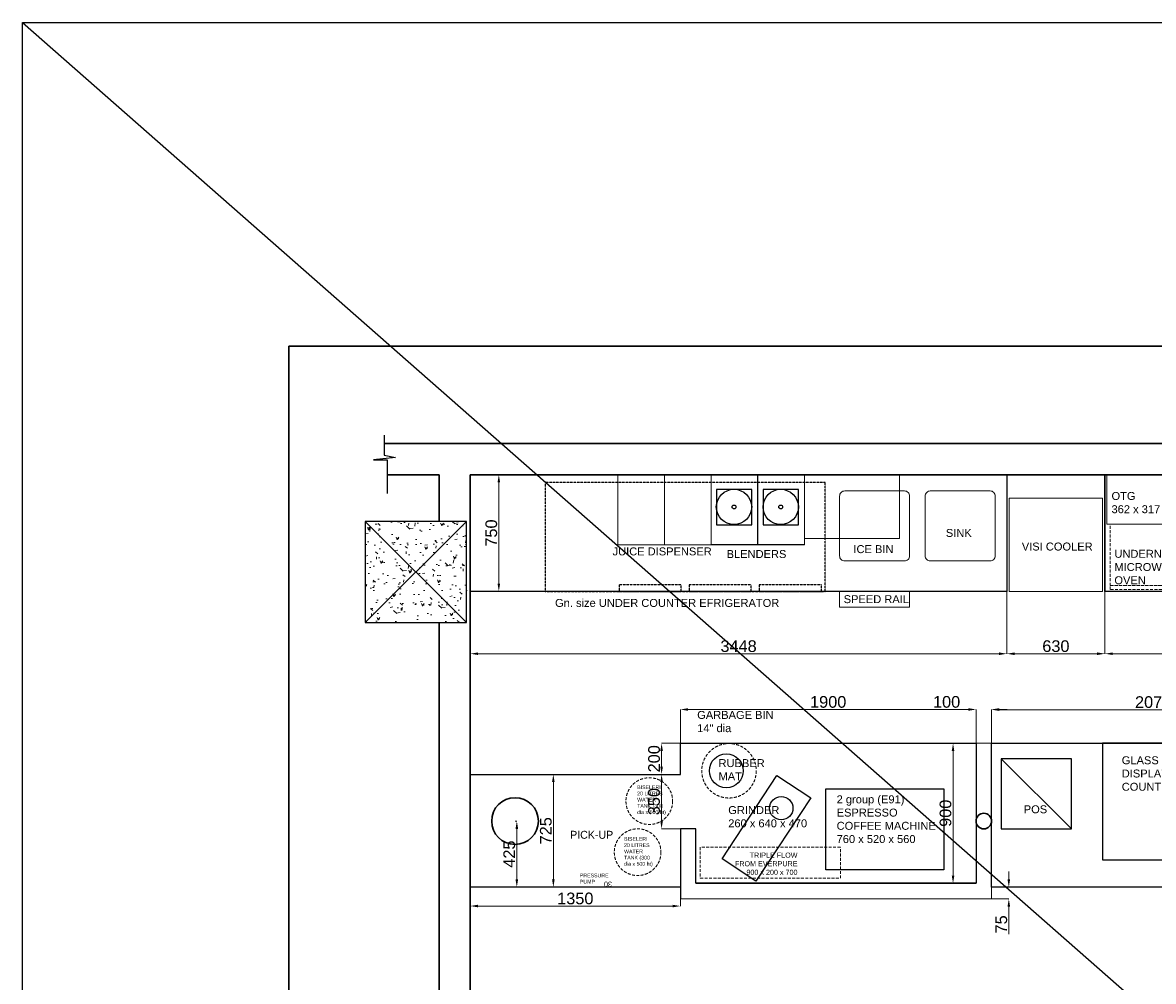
# Model space of a CAD drawing. Header units: millimetres. Extents: x 3351592 to 3400404, y -498420 to -470360.
# Tile 40 of 43: x 3375571 to 3382837, y -482758 to -476599. Entities that reach past the tile are written whole.
import ezdxf

# ---------------------------------------------------------------- set-up
doc = ezdxf.new("R2010")
doc.units = ezdxf.units.MM
doc.header["$LTSCALE"] = 3
doc.header["$MEASUREMENT"] = 0
doc.header["$PDMODE"] = 3
doc.header["$PDSIZE"] = -1
doc.linetypes.add('DASHED2', pattern=[0.375, 0.25, -0.125])
doc.linetypes.add('HIDDEN', pattern=[0.375, 0.25, -0.125])
doc.layers.get('0').update_dxf_attribs({"linetype": 'CONTINUOUS'})
doc.layers.get('Defpoints').update_dxf_attribs({"linetype": 'CONTINUOUS'})
for name, color, linetype in [('A-ANNO-DIMS-30', 7, 'CONTINUOUS'), ('dim', 5, 'CONTINUOUS'), ('EQ', 7, 'CONTINUOUS'), ('Equipment', 5, 'CONTINUOUS'), ('Equipment Name', 7, 'CONTINUOUS')]:
    doc.layers.add(name, color=color, linetype=linetype)
for name, color, linetype, lineweight in [('bhs-3', 1, 'CONTINUOUS', 15), ('CGD_00$0$S-ANNO-PATT', 8, 'CONTINUOUS', 9), ('furniture', 7, 'CONTINUOUS', 20)]:
    doc.layers.add(name, color=color, linetype=linetype, lineweight=lineweight)
doc.styles.add('Arial', font='arial.ttf')
doc.styles.get("Standard").update_dxf_attribs({"font": 'arial.ttf'})
doc.dimstyles.new('STANDARD$0', dxfattribs={"dimtxt": 120, "dimasz": 50, "dimexe": 1.25, "dimexo": 0.625, "dimtad": 1, "dimdec": 0, "dimzin": 9, "dimdsep": 46, "dimtxsty": 'Standard', "dimblk": 'ARCHTICK', "dimcen": 2.5, "dimclrt": 7, "dimadec": 0, "dimazin": 0, "dimtfac": 1, "dimtdec": 0, "dimtmove": 0, "dimatfit": 3, "dimfxl": 0, "dimtolj": 1, "dimtzin": 0, "dimarcsym": 0})

# ---------------------------------------------------------------- blocks, each defined once
blk = doc.blocks.new('INF08D Counter')
at = {"color": 252}
for p, q in [((1139136.6, -224680.7), (1139886.6, -224680.7)), ((1139136.6, -225310.7), (1139886.6, -225310.7)), ((1141761.6, -227308.8), (1141761.6, -225508.8)), ((1139586.6, -226610.7), (1139586.6, -227210.7)), ((1139586.6, -226610.7), (1139586.6, -227210.7)), ((1141411.6, -227408.8), (1141861.6, -227408.8))]:
    blk.add_line(p, q, dxfattribs=at)
for points in [[(1139886.6, -220943.9), (1139886.6, -221933.8), (1139386.6, -221933.8), (1139386.6, -222683.8), (1139886.6, -222683.8), (1139886.6, -224680.7), (1139136.6, -224680.7), (1139136.6, -220943.9), (1139886.6, -220943.9)], [(1140861.6, -225508.8), (1141761.6, -225508.8), (1141761.6, -227308.8), (1141411.6, -227308.8), (1141411.6, -227408.8), (1141786.6, -227408.8), (1141786.6, -228758.8), (1141061.6, -228758.8), (1141061.6, -227408.8), (1140861.6, -227408.8), (1140861.6, -225508.8), (1141761.6, -225508.8)]]:
    blk.add_lwpolyline(points, dxfattribs=at)
for points in [[(1140861.6, -223332.8), (1141786.6, -223332.8), (1141786.6, -225408.8), (1140861.6, -225408.8)], [(1139136.6, -225310.7), (1139886.6, -225310.7), (1139886.6, -228758.8), (1139136.6, -228758.8)]]:
    blk.add_lwpolyline(points, close=True, dxfattribs=at)
at = {"layer": 'bhs-3', "color": 252}
for p, q in [((1141411.6, -227308.8), (1141411.6, -227408.8)), ((1141411.6, -227308.8), (1141761.6, -227308.8)), ((1141786.6, -228758.8), (1141061.6, -228758.8)), ((1141786.6, -228758.8), (1141061.6, -228758.8))]:
    blk.add_line(p, q, dxfattribs=at)
at = {"layer": 'bhs-3', "color": 252, "lineweight": 30}
blk.add_line((1141061.6, -228758.8), (1141011.6, -228758.8), dxfattribs=at)
blk.add_line((1141061.6, -228758.8), (1141011.6, -228758.8), dxfattribs=at)
at = {"layer": 'EQ', "color": 252}
blk.add_line((1139586.6, -226910.7), (1139136.6, -226910.7), dxfattribs=at)
blk.add_line((1139586.6, -226910.7), (1139136.6, -226910.7), dxfattribs=at)
for points in [[(1139231.4, -226649.4), (1139231.4, -226876.4), (1139458.4, -226876.4), (1139458.4, -226649.4)], [(1139231.4, -226949.4), (1139231.4, -227176.4), (1139458.4, -227176.4), (1139458.4, -226949.4)], [(1139231.4, -226949.4), (1139231.4, -227176.4), (1139458.4, -227176.4), (1139458.4, -226949.4)]]:
    blk.add_lwpolyline(points, close=True, dxfattribs=at)
for centre, radius in [((1139344, -226764.1), 113.6), ((1139344, -226764.1), 12.1), ((1139344, -227064.1), 113.6), ((1139344, -227064.1), 113.6), ((1139344, -227064.1), 12.1), ((1141038.7, -227113.5), 108.7), ((1141038.7, -227113.5), 108.7)]:
    blk.add_circle(centre, radius, dxfattribs=at)
at = {"layer": 'Equipment', "color": 252}
blk.add_line((1141411.5, -224896.4), (1140961.5, -225346.4), dxfattribs=at)
for points in [[(1140861.6, -224045.8), (1140861.6, -224695.8), (1141611.6, -224695.8), (1141611.6, -224045.8)], [(1141411.5, -225346.4), (1141411.5, -224896.4), (1140961.5, -224896.4), (1140961.5, -225346.4)], [(1141154.8, -226474.7), (1141154.8, -225714.7), (1141674.8, -225714.7), (1141674.8, -226474.7)], [(1141746.8, -226923.3), (1141603.8, -227140.5), (1141069.3, -226788.5), (1141212.2, -226571.4)]]:
    blk.add_lwpolyline(points, close=True, dxfattribs=at)
at = {"layer": 'Equipment', "color": 252, "linetype": 'DASHED2', "lineweight": 5, "ltscale": 25}
for points in [[(1139454.3, -224646.9), (1139454.3, -224146.9), (1139849.3, -224146.9), (1139849.3, -224646.9)], [(1139849.3, -224646.9), (1139849.3, -224146.9), (1139874.3, -224146.9), (1139874.3, -224646.9)], [(1141729.4, -227280.6), (1141729.4, -226380.6), (1141529.4, -226380.6), (1141529.4, -227280.6)]]:
    blk.add_lwpolyline(points, close=True, dxfattribs=at)
at = {"layer": 'Equipment', "color": 252, "linetype": 'Continuous', "lineweight": 5, "ltscale": 25}
for points in [[(1139453.6, -224667.9), (1139136.6, -224667.9), (1139136.6, -224305.9), (1139453.6, -224305.9)], [(1139886.5, -224695.7), (1139886.5, -225295.7), (1139286.5, -225295.7), (1139286.5, -224695.7)], [(1139986.6, -225935.7), (1139986.6, -226385.7), (1139886.6, -226385.7), (1139886.6, -225935.7)], [(1139586.6, -227210.7), (1139586.6, -227510.7), (1139136.6, -227510.7), (1139136.6, -227210.7)], [(1139586.6, -227210.7), (1139586.6, -227510.7), (1139136.6, -227510.7), (1139136.6, -227210.7)], [(1139586.6, -227510.7), (1139586.6, -227810.7), (1139136.6, -227810.7), (1139136.6, -227510.7)], [(1139586.6, -227510.7), (1139586.6, -227810.7), (1139136.6, -227810.7), (1139136.6, -227510.7)]]:
    blk.add_lwpolyline(points, close=True, dxfattribs=at)
for points in [[(1139690.8, -225418.7), (1139690.8, -225802.7, -0.414214), (1139657.8, -225835.7), (1139273.8, -225835.7, -0.414214), (1139240.8, -225802.7), (1139240.8, -225418.7, -0.414214), (1139273.8, -225385.7), (1139657.8, -225385.7, -0.414214)], [(1139690.8, -225968.7), (1139690.8, -226352.7, -0.414214), (1139657.8, -226385.7), (1139273.8, -226385.7, -0.414214), (1139240.8, -226352.7), (1139240.8, -225968.7, -0.414214), (1139273.8, -225935.7), (1139657.8, -225935.7, -0.414214)]]:
    blk.add_lwpolyline(points, format="xyb", close=True, dxfattribs=at)
at = {"layer": 'Equipment', "color": 252, "linetype": 'HIDDEN'}
for points in [[(1139886.6, -228277.8), (1139886.6, -226477.8), (1139186.6, -226477.8), (1139186.6, -228277.8)], [(1139886.6, -226502.8), (1139844.6, -226502.8), (1139844.6, -226902.8), (1139886.6, -226902.8)], [(1139886.6, -226952.8), (1139844.6, -226952.8), (1139844.6, -227352.8), (1139886.6, -227352.8)], [(1139886.6, -227402.8), (1139844.6, -227402.8), (1139844.6, -227802.8), (1139886.6, -227802.8)]]:
    blk.add_lwpolyline(points, close=True, dxfattribs=at)
at = {"layer": 'Equipment', "color": 252}
blk.add_circle((1141279.1, -226760.2), 75, dxfattribs=at)
blk.add_circle((1141279.1, -226760.2), 75, dxfattribs=at)
at = {"layer": 'Equipment', "color": 252, "linetype": 'DASHED2', "lineweight": 5, "ltscale": 25}
for centre, radius in [((1141038.7, -227096.2), 175), ((1141038.7, -227096.2), 175), ((1141233.6, -227608.5), 150), ((1141561.7, -227683.4), 150)]:
    blk.add_circle(centre, radius, dxfattribs=at)
at = {"layer": 'furniture', "color": 252}
for p, q in [((1139886.6, -222683.8), (1139886.6, -224680.7)), ((1139886.6, -222683.8), (1139886.6, -224680.7)), ((1139886.6, -222683.8), (1139886.6, -224680.7)), ((1140861.6, -225408.8), (1140861.6, -223332.8)), ((1140861.6, -225408.8), (1140861.6, -223332.8)), ((1141786.6, -223332.8), (1141786.6, -225408.8)), ((1141786.6, -223332.8), (1141786.6, -225408.8)), ((1139886.6, -225310.7), (1139886.6, -228758.8)), ((1139886.6, -225310.7), (1139886.6, -228758.8)), ((1139886.6, -225310.7), (1139886.6, -228758.8)), ((1141836.6, -225408.8), (1140861.6, -225408.8)), ((1141786.6, -225408.8), (1140861.6, -225408.8)), ((1140861.6, -225508.8), (1140861.6, -225408.8)), ((1140861.6, -227408.8), (1140861.6, -225508.8)), ((1140861.6, -225508.8), (1141761.6, -225508.8)), ((1141061.6, -227408.8), (1140861.6, -227408.8)), ((1141061.6, -228758.8), (1141061.6, -227408.8)), ((1141786.6, -227408.8), (1141786.6, -228758.8))]:
    blk.add_line(p, q, dxfattribs=at)
blk.add_lwpolyline([(1141861.6, -225408.8), (1140861.6, -225408.8), (1140861.6, -225508.8), (1141761.6, -225508.8), (1141761.6, -227308.8), (1141411.6, -227308.8), (1141411.6, -227408.8), (1141861.6, -227408.8), (1141861.6, -225408.8)], dxfattribs=at)
for points in [[(1139545.8, -226610.7), (1139545.8, -226000.7), (1139136.6, -226000.7), (1139136.6, -226610.7)], [(1139586.6, -227210.7), (1139586.6, -226610.7), (1139136.6, -226610.7), (1139136.6, -227210.7)], [(1139586.6, -227210.7), (1139586.6, -226610.7), (1139136.6, -226610.7), (1139136.6, -227210.7)]]:
    blk.add_lwpolyline(points, close=True, dxfattribs=at)
at = {"layer": 'furniture', "color": 252, "lineweight": 30}
for centre, radius in [((1141361.6, -225458.8), 50), ((1141361.6, -228471.3), 150)]:
    blk.add_circle(centre, radius, dxfattribs=at)
at = {"layer": 'Equipment Name', "color": 252, "linetype": 'Continuous', "lineweight": 5, "ltscale": 25}
for s, insert, char_height, width, attachment_point, rotation in [('GLASS DISPLAY COUNTER', (1141167.5, -224572.4), 51, 528.62, 7, 90), ('OTG\\P362 x 317 x 203', (1139384.6, -224638.2), 51, 528.62, 7, 90), ('UNDERNEATH MICROWAVE\\POVEN', (1139841, -224619.7), 51, 528.62, 7, 90), ('VISI COOLER', (1139624.4, -225214.7), 51, 528.62, 7, 90), ('POS', (1141312.3, -225202.1), 51, 528.62, 7, 90), ('SINK', (1139536.9, -225702.7), 51, 654.681, 7, 90), ('2 group (E91)\\PESPRESSO COFFEE MACHINE\\P760 x 520 x 560', (1141503.4, -226404.6), 51, 654.681, 7, 90), ('SPEED RAIL', (1139962.5, -226359.4), 51, 654.681, 7, 90), ('ICE BIN', (1139641.1, -226296.7), 51, 654.681, 7, 90), ('GRINDER\\P260 x 640 x 470', (1141402.4, -227101.1), 51, 528.62, 7, 90), ('TRIPLE FLOW FROM EVERPURE\\P900 x 200 x 700', (1141707.7, -226656.1), 33, 420.939, 9, 90), ('TRIPLE FLOW FROM EVERPURE\\P900 x 200 x 700', (1141707.7, -226656.1), 33, 420.939, 9, 90), ('BLENDERS', (1139672.6, -227111.6), 51, 654.681, 7, 90), ('Gn. size UNDER COUNTER EFRIGERATOR', (1139986.6, -228213.8), 51, 1828.153, 7, 90), ('GARBAGE BIN 14" dia', (1140791.1, -227300.7), 51, 528.62, 7, 90), ('RUBBER MAT', (1141099.9, -227163.6), 51, 311.299, 7, 90), ('JUICE DISPENSER', (1139655.8, -227844.4), 51, 654.681, 7, 90), ('BISELERI 20 LITRES WATER TANK (300 dia x 500 ht)', (1141132.4, -227686.4), 24, 185.109, 1, 90), ('BISELERI 20 LITRES WATER TANK (300 dia x 500 ht)', (1141464.5, -227770.5), 24, 185.109, 1, 90), ('{\\fSuperFrench|b0|i0|c2|p2;PICK-UP}', (1141424.4, -228117.1), 51, 265.382, 1, 90), ('30', (1141783.7, -227848.4, 0), 33, 273.405, 1, 270), ('PRESSURE PUMP', (1141699, -228054.5), 24, 185.109, 1, 90)]:
    blk.add_mtext(s, dxfattribs=dict(at, insert=insert, char_height=char_height, width=width, attachment_point=attachment_point, rotation=rotation))
blk = doc.blocks.new('*D120')
at = {"color": 0, "lineweight": 0}
for p, q in [((3382525.3, -480253.5), (3382525.3, -480653.8)), ((3384522.2, -480253.5), (3384522.2, -480653.8)), ((3384472.2, -480653.6), (3382575.3, -480653.6))]:
    blk.add_line(p, q, dxfattribs=at)
at = {"color": 0}
for points in [[(3382575.3, -480645.2), (3382575.3, -480661.9), (3382525.3, -480653.6)], [(3384472.2, -480645.2), (3384472.2, -480661.9), (3384522.2, -480653.6)]]:
    blk.add_solid(points, dxfattribs=at)
at = {"layer": 'Defpoints', "color": 0}
for p in [(3382525.3, -480253.4), (3384522.2, -480253.4), (3382525.3, -480653.6)]:
    blk.add_point(p, dxfattribs=at)
at = {"color": 0, "insert": (3383523.7, -480605.3), "char_height": 75, "attachment_point": 5, "style": 'Arial'}
blk.add_mtext('\\A1;1997', dxfattribs=at)
blk = doc.blocks.new('*D122')
at = {"color": 0, "lineweight": 0}
for p, q in [((3381895.3, -480253.5), (3381895.3, -480653.8)), ((3382525.3, -480253.5), (3382525.3, -480653.8)), ((3382475.3, -480653.6), (3381945.3, -480653.6))]:
    blk.add_line(p, q, dxfattribs=at)
at = {"color": 0}
for points in [[(3381945.3, -480645.2), (3381945.3, -480661.9), (3381895.3, -480653.6)], [(3382475.3, -480645.2), (3382475.3, -480661.9), (3382525.3, -480653.6)]]:
    blk.add_solid(points, dxfattribs=at)
at = {"layer": 'Defpoints', "color": 0}
for p in [(3381895.3, -480253.5), (3382525.3, -480253.5), (3381895.3, -480653.6)]:
    blk.add_point(p, dxfattribs=at)
at = {"color": 0, "insert": (3382210.3, -480605.3), "char_height": 75, "attachment_point": 5, "style": 'Arial'}
blk.add_mtext('\\A1;630', dxfattribs=at)
blk = doc.blocks.new('*D123')
at = {"color": 0, "lineweight": 0}
for p, q in [((3378447.2, -480253.5), (3378447.2, -480653.8)), ((3381895.3, -480253.5), (3381895.3, -480653.8)), ((3381845.3, -480653.6), (3378497.2, -480653.6))]:
    blk.add_line(p, q, dxfattribs=at)
at = {"color": 0}
for points in [[(3378497.2, -480645.2), (3378497.2, -480661.9), (3378447.2, -480653.6)], [(3381845.3, -480645.2), (3381845.3, -480661.9), (3381895.3, -480653.6)]]:
    blk.add_solid(points, dxfattribs=at)
at = {"layer": 'Defpoints', "color": 0}
for p in [(3378447.2, -480253.4), (3381895.3, -480253.4), (3378447.2, -480653.6)]:
    blk.add_point(p, dxfattribs=at)
at = {"color": 0, "insert": (3380171.2, -480605.3), "char_height": 75, "attachment_point": 5, "style": 'Arial'}
blk.add_mtext('\\A1;3448', dxfattribs=at)
blk = doc.blocks.new('*D128')
at = {"color": 0, "lineweight": 0}
for p, q in [((3381797.3, -481228.4), (3381797.3, -481012.8)), ((3383823.2, -481013), (3381847.3, -481013)), ((3383873.2, -481228.4), (3383873.2, -481012.8))]:
    blk.add_line(p, q, dxfattribs=at)
at = {"color": 0}
for points in [[(3381847.3, -481004.7), (3381847.3, -481021.3), (3381797.3, -481013)], [(3383823.2, -481004.7), (3383823.2, -481021.3), (3383873.2, -481013)]]:
    blk.add_solid(points, dxfattribs=at)
at = {"layer": 'Defpoints', "color": 0}
for p in [(3381797.3, -481013), (3381797.3, -481228.5), (3383873.2, -481228.4)]:
    blk.add_point(p, dxfattribs=at)
at = {"color": 0, "insert": (3382835.2, -480964.7), "char_height": 75, "attachment_point": 5, "style": 'Arial'}
blk.add_mtext('\\A1;2076', dxfattribs=at)
blk = doc.blocks.new('*D129')
at = {"color": 0, "lineweight": 0}
for p, q in [((3381647.3, -481011.6), (3381418.9, -481011.6)), ((3381697.3, -481229), (3381697.3, -481011.4)), ((3381797.3, -481228.4), (3381797.3, -481011.4)), ((3381847.3, -481011.6), (3381897.3, -481011.6))]:
    blk.add_line(p, q, dxfattribs=at)
at = {"color": 0}
for points in [[(3381647.3, -481003.2), (3381647.3, -481019.9), (3381697.3, -481011.6)], [(3381847.3, -481003.2), (3381847.3, -481019.9), (3381797.3, -481011.6)]]:
    blk.add_solid(points, dxfattribs=at)
at = {"layer": 'Defpoints', "color": 0}
for p in [(3381697.3, -481011.6), (3381697.3, -481229), (3381797.3, -481228.4)]:
    blk.add_point(p, dxfattribs=at)
at = {"color": 0, "insert": (3381508.1, -480963.3), "char_height": 75, "attachment_point": 5, "style": 'Arial'}
blk.add_mtext('\\A1;100', dxfattribs=at)
blk = doc.blocks.new('*D130')
at = {"color": 0, "lineweight": 0}
for p, q in [((3379797.2, -481228.4), (3379797.2, -481011.6)), ((3381647.3, -481011.7), (3379847.2, -481011.7)), ((3381697.3, -481228.4), (3381697.3, -481011.6))]:
    blk.add_line(p, q, dxfattribs=at)
at = {"color": 0}
for points in [[(3379847.2, -481003.4), (3379847.2, -481020.1), (3379797.2, -481011.7)], [(3381647.3, -481003.4), (3381647.3, -481020.1), (3381697.3, -481011.7)]]:
    blk.add_solid(points, dxfattribs=at)
at = {"layer": 'Defpoints', "color": 0}
for p in [(3379797.2, -481011.7), (3379797.2, -481228.4), (3381697.3, -481228.4)]:
    blk.add_point(p, dxfattribs=at)
at = {"color": 0, "insert": (3380747.2, -480963.5), "char_height": 75, "attachment_point": 5, "style": 'Arial'}
blk.add_mtext('\\A1;1900', dxfattribs=at)
blk = doc.blocks.new('*D133')
at = {"color": 0, "lineweight": 0}
for p, q in [((3378447.2, -482128.5), (3378447.2, -482274.5)), ((3379797.2, -482153.5), (3379797.2, -482274.5)), ((3379747.2, -482274.3), (3378497.2, -482274.3))]:
    blk.add_line(p, q, dxfattribs=at)
at = {"color": 0}
for points in [[(3378497.2, -482266), (3378497.2, -482282.6), (3378447.2, -482274.3)], [(3379747.2, -482266), (3379747.2, -482282.6), (3379797.2, -482274.3)]]:
    blk.add_solid(points, dxfattribs=at)
at = {"layer": 'Defpoints', "color": 0}
for p in [(3378447.2, -482128.4), (3379797.2, -482153.4), (3378447.2, -482274.3)]:
    blk.add_point(p, dxfattribs=at)
at = {"color": 0, "insert": (3379122.2, -482226), "char_height": 75, "attachment_point": 5, "style": 'Arial'}
blk.add_mtext('\\A1;1350', dxfattribs=at)
blk = doc.blocks.new('*D143')
at = {"color": 0, "lineweight": 0}
for p, q in [((3379797.1, -481228.4), (3379676.5, -481228.4)), ((3379676.7, -481278.4), (3379676.7, -481378.4)), ((3379797.1, -481428.4), (3379676.5, -481428.4))]:
    blk.add_line(p, q, dxfattribs=at)
at = {"color": 0}
for points in [[(3379668.3, -481278.4), (3379685, -481278.4), (3379676.7, -481228.4)], [(3379668.3, -481378.4), (3379685, -481378.4), (3379676.7, -481428.4)]]:
    blk.add_solid(points, dxfattribs=at)
at = {"layer": 'Defpoints', "color": 0}
for p in [(3379797.2, -481228.4), (3379676.7, -481428.4), (3379797.2, -481428.4)]:
    blk.add_point(p, dxfattribs=at)
at = {"color": 0, "insert": (3379628.4, -481328.4), "char_height": 75, "attachment_point": 5, "rotation": 90, "style": 'Arial'}
blk.add_mtext('\\A1;200', dxfattribs=at)
blk = doc.blocks.new('*D138')
at = {"color": 0, "lineweight": 0}
for p, q in [((3379797.1, -481428.4), (3379676.5, -481428.4)), ((3379676.7, -481478.4), (3379676.7, -481728.4)), ((3379797.1, -481778.4), (3379676.5, -481778.4))]:
    blk.add_line(p, q, dxfattribs=at)
at = {"color": 0}
for points in [[(3379668.3, -481478.4), (3379685, -481478.4), (3379676.7, -481428.4)], [(3379668.3, -481728.4), (3379685, -481728.4), (3379676.7, -481778.4)]]:
    blk.add_solid(points, dxfattribs=at)
at = {"layer": 'Defpoints', "color": 0}
for p in [(3379797.1, -481428.4), (3379676.7, -481778.4), (3379797.1, -481778.4)]:
    blk.add_point(p, dxfattribs=at)
at = {"color": 0, "insert": (3379628.3, -481603.4), "char_height": 75, "attachment_point": 5, "rotation": 90, "style": 'Arial'}
blk.add_mtext('\\A1;350', dxfattribs=at)
blk = doc.blocks.new('*D144')
at = {"color": 0, "lineweight": 0}
for p, q in [((3378447.3, -481428.4), (3378981.3, -481428.4)), ((3378981.1, -481478.4), (3378981.1, -482103.4)), ((3378447.3, -482153.4), (3378981.3, -482153.4))]:
    blk.add_line(p, q, dxfattribs=at)
at = {"color": 0}
for points in [[(3378972.7, -481478.4), (3378989.4, -481478.4), (3378981.1, -481428.4)], [(3378972.7, -482103.4), (3378989.4, -482103.4), (3378981.1, -482153.4)]]:
    blk.add_solid(points, dxfattribs=at)
at = {"layer": 'Defpoints', "color": 0}
for p in [(3378447.2, -481428.4), (3378447.2, -482153.4), (3378981.1, -482153.4)]:
    blk.add_point(p, dxfattribs=at)
at = {"color": 0, "insert": (3378932.8, -481790.9), "char_height": 75, "attachment_point": 5, "rotation": 90, "style": 'Arial'}
blk.add_mtext('\\A1;725', dxfattribs=at)
blk = doc.blocks.new('*D145')
at = {"color": 0, "lineweight": 0}
for p, q in [((3378734.8, -481728.4), (3378746.5, -481728.4)), ((3378746.3, -481778.4), (3378746.3, -482103.4)), ((3378715.1, -482153.4), (3378746.5, -482153.4))]:
    blk.add_line(p, q, dxfattribs=at)
at = {"color": 0}
for points in [[(3378738, -481778.4), (3378754.6, -481778.4), (3378746.3, -481728.4)], [(3378738, -482103.4), (3378754.6, -482103.4), (3378746.3, -482153.4)]]:
    blk.add_solid(points, dxfattribs=at)
at = {"layer": 'Defpoints', "color": 0}
for p in [(3378734.7, -481728.4), (3378715.1, -482153.4), (3378746.3, -482153.4)]:
    blk.add_point(p, dxfattribs=at)
at = {"color": 0, "insert": (3378698, -481940.9), "char_height": 75, "attachment_point": 5, "rotation": 90, "style": 'Arial'}
blk.add_mtext('\\A1;425', dxfattribs=at)
blk = doc.blocks.new('*D139')
at = {"color": 0, "lineweight": 0}
for p, q in [((3381697.2, -481228.4), (3381549.3, -481228.4)), ((3381549.5, -482078.4), (3381549.5, -481278.4)), ((3381697.2, -482128.4), (3381549.3, -482128.4))]:
    blk.add_line(p, q, dxfattribs=at)
at = {"color": 0}
for points in [[(3381541.1, -481278.4), (3381557.8, -481278.4), (3381549.5, -481228.4)], [(3381541.1, -482078.4), (3381557.8, -482078.4), (3381549.5, -482128.4)]]:
    blk.add_solid(points, dxfattribs=at)
at = {"layer": 'Defpoints', "color": 0}
for p in [(3381549.5, -481228.4), (3381697.3, -481228.4), (3381697.3, -482128.4)]:
    blk.add_point(p, dxfattribs=at)
at = {"color": 0, "insert": (3381501.2, -481678.4), "char_height": 75, "attachment_point": 5, "rotation": 90, "style": 'Arial'}
blk.add_mtext('\\A1;900', dxfattribs=at)
blk = doc.blocks.new('*D146')
at = {"color": 0, "lineweight": 0}
for p, q in [((3378447.3, -479503.4), (3378630.9, -479503.4)), ((3378630.7, -480203.4), (3378630.7, -479553.4)), ((3378447.3, -480253.4), (3378630.9, -480253.4))]:
    blk.add_line(p, q, dxfattribs=at)
at = {"color": 0}
for points in [[(3378622.4, -479553.4), (3378639, -479553.4), (3378630.7, -479503.4)], [(3378622.4, -480203.4), (3378639, -480203.4), (3378630.7, -480253.4)]]:
    blk.add_solid(points, dxfattribs=at)
at = {"layer": 'Defpoints', "color": 0}
for p in [(3378447.2, -479503.4), (3378630.7, -479503.4), (3378447.2, -480253.4)]:
    blk.add_point(p, dxfattribs=at)
at = {"color": 0, "insert": (3378582.4, -479878.4), "char_height": 75, "attachment_point": 5, "rotation": 90, "style": 'Arial'}
blk.add_mtext('\\A1;750', dxfattribs=at)
blk = doc.blocks.new('*D147')
at = {"color": 0, "lineweight": 0}
for p, q in [((3381907.9, -482103.4), (3381907.9, -482053.4)), ((3381797.3, -482153.4), (3381908.1, -482153.4)), ((3381797.3, -482228.4), (3381908.1, -482228.4)), ((3381907.9, -482278.4), (3381907.9, -482455.8))]:
    blk.add_line(p, q, dxfattribs=at)
at = {"color": 0}
for points in [[(3381899.5, -482103.4), (3381916.2, -482103.4), (3381907.9, -482153.4)], [(3381899.5, -482278.4), (3381916.2, -482278.4), (3381907.9, -482228.4)]]:
    blk.add_solid(points, dxfattribs=at)
at = {"layer": 'Defpoints', "color": 0}
for p in [(3381797.2, -482153.4), (3381797.2, -482228.4), (3381907.9, -482228.4)]:
    blk.add_point(p, dxfattribs=at)
at = {"color": 0, "insert": (3381859.7, -482392.1), "char_height": 75, "attachment_point": 5, "rotation": 90, "style": 'Arial'}
blk.add_mtext('\\A1;75', dxfattribs=at)

msp = doc.modelspace()

# ---------------------------------------------------------------- hatches: boundary and pattern name
at = {"layer": 'CGD_00$0$S-ANNO-PATT'}
h = msp.add_hatch(dxfattribs=at)
h.set_pattern_fill('AR-CONC', color=256, angle=-90, style=0)
h.set_pattern_definition([(320, (12277424.76, -19020002.54), (-15.9390855, -182.184669), [19.05, -209.55]), (265, (12277424.76, -19020002.54), (191.0566429, 35.242826), [15.24, -167.64]), (10.451, (12277423.43, -19020017.72), (175.1166878, -146.9425017), [16.19, -178.09]), (316.1842, (12277475.56, -19020002.54), (-42.042328, -271.079041), [28.575, -314.325]), (6.6356, (12277472.06, -19020025.13), (247.425556, -237.4042345), [24.285, -267.135]), (261.184, (12277475.56, -19020002.54), (247.425118, -237.404606), [22.86, -251.46]), (291, (12277462.86, -19020027.94), (-102.2655185, -151.6148798), [19.05, -209.55]), (236, (12277462.86, -19020027.94), (184.1879661, -61.8020283), [15.24, -167.64]), (341.4514, (12277454.34, -19020040.57), (81.9228577, -213.4164908), [16.19, -178.09]), (307.5, (12277424.76, -19020002.54), (84.55503887, -3.08860325), [0, -165.608, 0, -170.18, 0, -168.275]), (277.5, (12277424.76, -19020002.54), (100.1805748, -66.8196625), [0, -97.028, 0, -161.798, 0, -64.135]), (237.5, (12277424.76, -19019945.896), (-5.728744, -135.59059517), [0, -63.5, 0, -198.12, 0, -262.89]), (227.5, (12277424.76, -19019920.5), (25.426491, -148.1291814), [0, -82.55, 0, -131.572, 0, -186.69])])
h.paths.add_polyline_path([(3378422.2, -480453.4), (3378422.2, -479803.4), (3378097.2, -480128.4)])
h.paths.add_polyline_path([(3378422.2, -479803.4), (3377772.2, -479803.4), (3378097.2, -480128.4)])
h.paths.add_polyline_path([(3378097.2, -480128.4), (3377772.2, -479803.4), (3377772.2, -480453.4)])
h.paths.add_polyline_path([(3378422.2, -480453.4), (3378097.2, -480128.4), (3377772.2, -480453.4)])

# ---------------------------------------------------------------- linework, layer by layer
at = {"lineweight": 30}
for p, q in [((3388997.1, -479303.4), (3377893.5, -479303.4)), ((3377912.9, -479503.4), (3378247.8, -479503.4)), ((3378247.8, -479503.4), (3378247.8, -479803.5)), ((3378447.2, -479503.4), (3378447.2, -490403.4)), ((3378447.2, -479503.4), (3388797.1, -479503.4)), ((3388797.1, -479503.4), (3378447.2, -479503.4)), ((3378447.2, -479503.4), (3378447.2, -490403.4)), ((3378247.2, -480453.4), (3378247.2, -486303.5))]:
    msp.add_line(p, q, dxfattribs=at)
msp.add_line((3385222.2, -479503.4), (3380046.2, -479503.4))
msp.add_line((3385222.2, -479503.4), (3380046.2, -479503.4))
msp.add_lwpolyline([(3377893.5, -479249.7), (3377893.5, -479378), (3377966.5, -479393.1), (3377824.5, -479409), (3377912.9, -479409), (3377912.9, -479623.6)])
msp.add_lwpolyline([(3377772.2, -479803.4), (3377772.2, -480453.4), (3378422.2, -480453.4), (3378422.2, -479803.4)], close=True)
at = {"layer": 'A-ANNO-DIMS-30', "ltscale": 3}
msp.add_lwpolyline([(3375570.6, -476599.5), (3400403.7, -476599.5), (3400403.7, -498419.9), (3375570.6, -498419.9)], close=True, dxfattribs=at)
msp.add_lwpolyline([(3375570.6, -476599.5), (3400403.7, -498419.9)], dxfattribs=at)
at = {"layer": 'bhs-3', "color": 32, "lineweight": 30}
msp.add_line((3385097.2, -479503.4), (3378447.2, -479503.4), dxfattribs=at)
at = {"layer": 'Defpoints'}
for p, q in [((3378422.2, -479803.4), (3377772.2, -480453.4)), ((3378422.2, -480453.4), (3377772.2, -479803.4))]:
    msp.add_line(p, q, dxfattribs=at)
at = {"layer": 'dim', "color": 18, "lineweight": 30, "ltscale": 3}
msp.add_lwpolyline([(3377281.2, -478677.5), (3389831.4, -478677.5), (3389831.4, -491663.6), (3377281.2, -491663.6)], close=True, dxfattribs=at)
at = {"layer": 'furniture', "color": 5, "lineweight": 30}
for centre, radius in [((3378734.7, -481728.4), 150), ((3381747.2, -481728.4), 50)]:
    msp.add_circle(centre, radius, dxfattribs=at)

# ---------------------------------------------------------------- block references
at = {"rotation": 270}
msp.add_blockref('INF08D Counter', (3607206, 659633.2), dxfattribs=at)

# ---------------------------------------------------------------- dimensions: what is measured, and where the dimension line sits
at = {"color": 5}
for base, p1, p2, picture, middle in [((3378630.7, -479503.4), (3378447.2, -480253.4), (3378447.2, -479503.4), '*D146', (3378582.4, -479878.4)), ((3379676.7, -481428.4), (3379797.2, -481228.4), (3379797.2, -481428.4), '*D143', (3379628.4, -481328.4)), ((3381549.5, -481228.4), (3381697.3, -482128.4), (3381697.3, -481228.4), '*D139', (3381501.2, -481678.4)), ((3378981.1, -482153.4), (3378447.2, -481428.4), (3378447.2, -482153.4), '*D144', (3378932.8, -481790.9)), ((3379676.7, -481778.4), (3379797.1, -481428.4), (3379797.1, -481778.4), '*D138', (3379628.3, -481603.4)), ((3378746.3, -482153.4), (3378734.7, -481728.4), (3378715.1, -482153.4), '*D145', (3378698, -481940.9)), ((3381907.9, -482228.4), (3381797.2, -482153.4), (3381797.2, -482228.4), '*D147', (3381859.7, -482392.1))]:
    dim = msp.add_linear_dim(base=base, p1=p1, p2=p2, angle=270, dimstyle='STANDARD$0', override={"dimtxt": 75, "dimexe": 0.18, "dimexo": 0.0625, "dimgap": 10, "dimzin": 0, "dimtxsty": 'Arial', "dimcen": 0.09, "dimclrt": 0, "dimtofl": 0, "dimfxl": 250, "dimlwd": 0, "dimlwe": 0, "dimarcsym": 1}, dxfattribs=at)
    dim.commit()
    dim.dimension.update_dxf_attribs({"geometry": picture, "text_midpoint": middle})
for base, p1, p2, picture, middle in [((3378447.2, -480653.6), (3381895.3, -480253.4), (3378447.2, -480253.4), '*D123', (3380171.2, -480605.3)), ((3381895.3, -480653.6), (3382525.3, -480253.5), (3381895.3, -480253.5), '*D122', (3382210.3, -480605.3)), ((3382525.3, -480653.6), (3384522.2, -480253.4), (3382525.3, -480253.4), '*D120', (3383523.7, -480605.3)), ((3379797.2, -481011.7), (3381697.3, -481228.4), (3379797.2, -481228.4), '*D130', (3380747.2, -480963.5)), ((3381697.3, -481011.6), (3381797.3, -481228.4), (3381697.3, -481229), '*D129', (3381508.1, -480963.3)), ((3381797.3, -481013), (3383873.2, -481228.4), (3381797.3, -481228.5), '*D128', (3382835.2, -480964.7)), ((3378447.2, -482274.3), (3379797.2, -482153.4), (3378447.2, -482128.4), '*D133', (3379122.2, -482226))]:
    dim = msp.add_linear_dim(base=base, p1=p1, p2=p2, dimstyle='STANDARD$0', override={"dimtxt": 75, "dimexe": 0.18, "dimexo": 0.0625, "dimgap": 10, "dimzin": 0, "dimtxsty": 'Arial', "dimcen": 0.09, "dimclrt": 0, "dimtofl": 0, "dimfxl": 250, "dimlwd": 0, "dimlwe": 0, "dimarcsym": 1}, dxfattribs=at)
    dim.commit()
    dim.dimension.update_dxf_attribs({"geometry": picture, "text_midpoint": middle})

doc.saveas('drawing.dxf')
